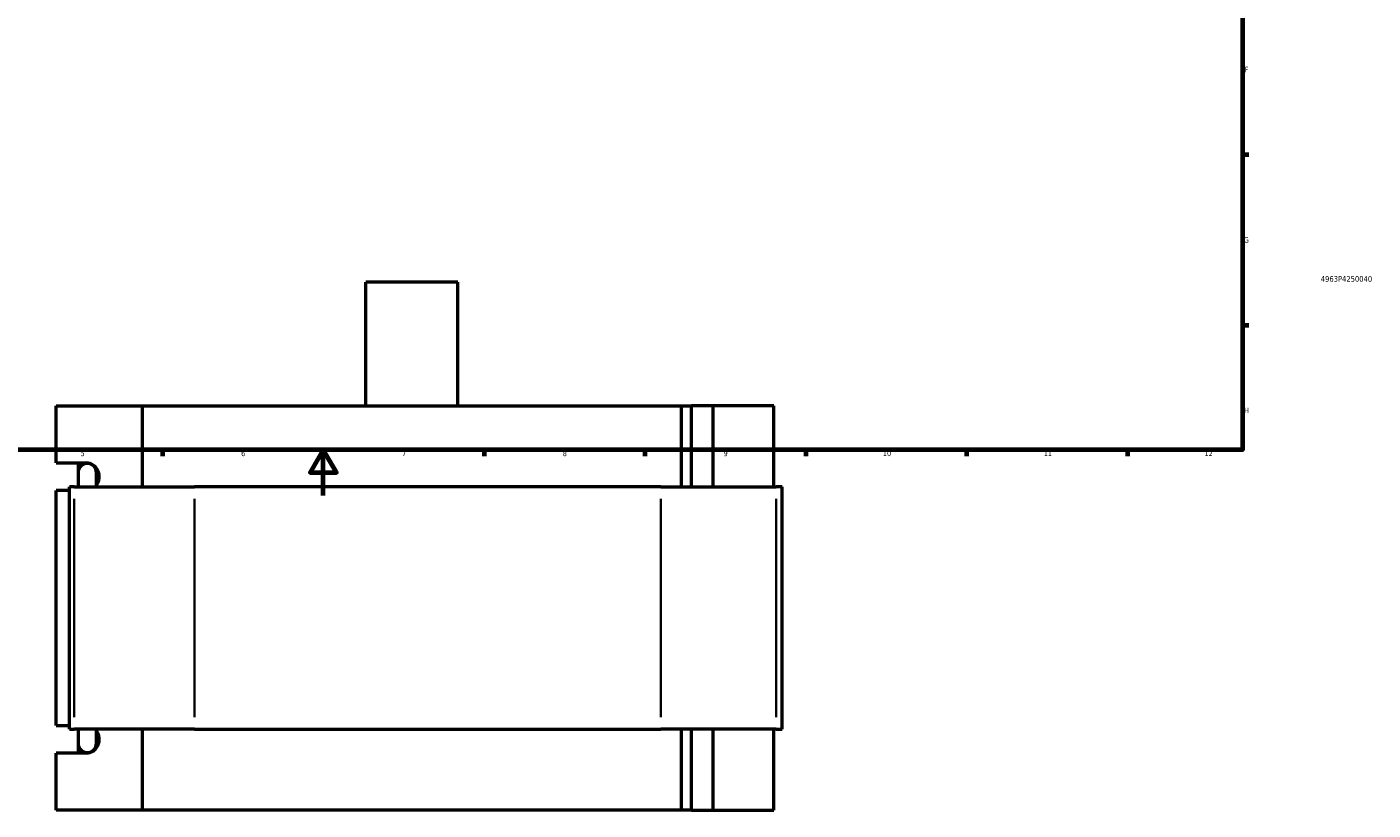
# Model space of a CAD drawing. Header units: millimetres. Extents: x -275 to 995, y -137 to 1205.
# Tile 4 of 7: x 291 to 878, y -137 to 204. Entities that reach past the tile are written whole.
import ezdxf
from ezdxf.enums import TextEntityAlignment as Align

# ---------------------------------------------------------------- set-up
doc = ezdxf.new("R2010")
doc.units = ezdxf.units.MM
for name, color, linetype, lineweight in [('Border (ANSI)', 7, 'Continuous', 70), ('Title (ISO)', 7, 'Continuous', 50), ('Visible (ANSI)', 7, 'Continuous', 50), ('Visible Narrow (ANSI)', 7, 'Continuous', 35)]:
    doc.layers.add(name, color=color, linetype=linetype, lineweight=lineweight)
doc.styles.add('Note Text (ANSI)', font='tahoma.ttf')
doc.styles.add('Note Text (ISO)', font='tahoma.ttf')

# ---------------------------------------------------------------- blocks, each defined once
blk = doc.blocks.new('Borders Default Border')
at = {"layer": 'Border (ANSI)'}
for p, q in [((821, 148.5), (823.8, 148.5)), ((821, 74.25), (823.8, 74.25)), ((350.42, 20), (350.42, 17.2)), ((490.58, 20), (490.58, 17.2)), ((560.67, 20), (560.67, 17.2)), ((630.75, 20), (630.75, 17.2)), ((700.83, 20), (700.83, 17.2)), ((770.92, 20), (770.92, 17.2))]:
    blk.add_line(p, q, dxfattribs=at)
at = {"layer": 'Border (ANSI)', "flags": 128}
for points in [[(20, 20), (20, 574), (821, 574), (821, 20), (20, 20)], [(420.5, 0), (420.5, 20), (414.73, 10), (426.27, 10), (420.5, 20)]]:
    blk.add_lwpolyline(points, dxfattribs=at)
at = {"layer": 'Border (ANSI)', "color": 5, "true_color": 0x0000ff, "char_height": 2.4, "attachment_point": 7, "style": 'Note Text (ANSI)'}
for s, insert in [('F', (821.98, 184.43)), ('G', (821.6, 110.13)), ('H', (821.73, 35.93)), ('5', (314.67, 17.15)), ('6', (384.69, 17.15)), ('7', (454.8, 17.2)), ('8', (524.84, 17.15)), ('9', (594.92, 17.15)), ('10', (664.35, 17.15)), ('11', (734.43, 17.2)), ('12', (804.52, 17.2))]:
    blk.add_mtext(s, dxfattribs=dict(at, insert=insert))
blk = doc.blocks.new('Title Blocks ISO')
at = {"layer": 'Title (ISO)', "color": 232, "true_color": 0xca0064, "style": 'Note Text (ISO)'}
blk.add_attdef('PART_NUMBER_001', (34.16, 73.13), '', height=2.5, dxfattribs=at)
blk.add_attdef('DESCRIPTION', text='', height=2.5, dxfattribs=at).set_placement((34.09, 65.95), align=Align.TOP_LEFT)

msp = doc.modelspace()

# ---------------------------------------------------------------- linework, layer by layer
at = {"layer": 'Visible (ANSI)'}
for p, q in [((479.08, 93.03), (439.08, 93.03)), ((439.08, 39.03), (439.08, 93.03)), ((479.08, 39.03), (479.08, 93.03)), ((304.03, 14.23), (304.03, 39.03)), ((304.03, 39.03), (341.62, 39.03)), ((341.62, 39.03), (341.62, 3.83)), ((341.62, 39.03), (576.54, 39.03)), ((576.54, 39.03), (580.88, 39.03)), ((576.54, 3.83), (576.54, 39.03)), ((590.42, 39.03), (580.88, 39.03)), ((580.88, 3.83), (580.88, 39.03)), ((616.77, 39.03), (590.42, 39.03)), ((590.42, 3.83), (590.42, 39.03)), ((616.77, 3.83), (616.77, 39.03)), ((304.03, 14.23), (317.19, 14.23)), ((313.78, 11.1), (313.78, 14.23)), ((313.62, 9.99), (313.62, 3.83)), ((321.62, 3.83), (321.62, 9.99)), ((309.87, 2.23), (304.03, 2.23)), ((304.03, -100.17), (304.03, 2.23)), ((311.92, 3.83), (309.87, 3.83)), ((309.87, -101.77), (309.87, 3.83)), ((311.92, 3.83), (364.37, 3.83)), ((567.53, 3.83), (364.37, 3.83)), ((567.53, 3.83), (617.85, 3.83)), ((620.52, 3.83), (617.85, 3.83)), ((620.52, -101.77), (620.52, 3.83)), ((304.03, -100.17), (309.87, -100.17)), ((309.87, -101.77), (311.92, -101.77)), ((364.37, -101.77), (311.92, -101.77)), ((313.62, -101.77), (313.62, -107.93)), ((321.62, -107.93), (321.62, -101.77)), ((341.62, -101.77), (341.62, -136.97)), ((364.37, -101.77), (567.53, -101.77)), ((617.85, -101.77), (567.53, -101.77)), ((576.54, -136.97), (576.54, -101.77)), ((580.88, -136.97), (580.88, -101.77)), ((590.42, -136.97), (590.42, -101.77)), ((616.77, -136.97), (616.77, -101.77)), ((617.85, -101.77), (620.52, -101.77)), ((313.78, -112.17), (313.78, -109.05)), ((317.19, -112.17), (304.03, -112.17)), ((304.03, -136.97), (304.03, -112.17)), ((341.62, -136.97), (304.03, -136.97)), ((576.54, -136.97), (341.62, -136.97)), ((580.88, -136.97), (576.54, -136.97)), ((580.88, -136.97), (590.42, -136.97)), ((590.42, -136.97), (616.77, -136.97))]:
    msp.add_line(p, q, dxfattribs=at)
for centre, start, end in [((317.62, 9.99), 0, 180), ((317.62, -107.93), 180, 0)]:
    msp.add_arc(centre, 4, start, end, dxfattribs=at)
for centre, major_axis, start_param, end_param in [((317.19, 8.23), (0, 6), 4.045498, 6.283185), ((317.19, -106.17), (0, -6), 0, 2.237688)]:
    msp.add_ellipse(centre, major_axis=major_axis, ratio=0.939693, start_param=start_param, end_param=end_param, dxfattribs=at)
at = {"layer": 'Visible Narrow (ANSI)'}
for p, q in [((311.92, -96.49), (311.92, -1.45)), ((364.37, -96.49), (364.37, -1.45)), ((567.53, -96.49), (567.53, -1.45)), ((617.85, -96.49), (617.85, -1.45))]:
    msp.add_line(p, q, dxfattribs=at)

# ---------------------------------------------------------------- block references
msp.add_blockref('Borders Default Border', (0, 0))
msp.add_blockref('Title Blocks ISO', (821, 20)).add_auto_attribs({'PART_NUMBER_001': '4963P4250040'})

doc.saveas('drawing.dxf')
